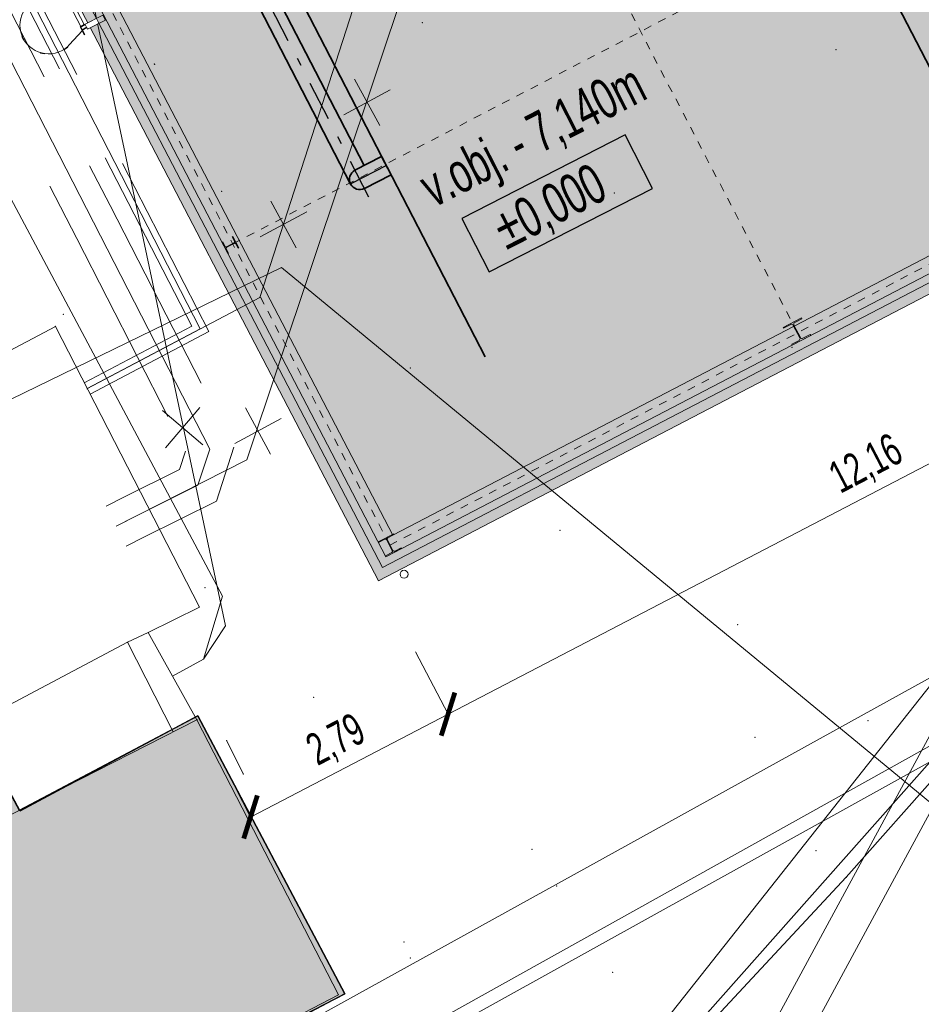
# Model space of a CAD drawing. Header units: metres. Extents: x -535942 to -530626, y -1087729 to -1086275.
# Tile 99 of 112: x -534222 to -534211, y -1086934 to -1086922. Entities that reach past the tile are written whole.
import ezdxf

# ---------------------------------------------------------------- set-up
doc = ezdxf.new("R2010")
doc.units = ezdxf.units.M
for name, pattern in [('( Dashed )', [0.75, 0.5, -0.25]), ('A_CARA_15', [7.6, 5, -1.3, 0, -1.3]), ('DASHDOT', [1, 0.5, -0.25, 0, -0.25]), ('ČÁRKOVANÁ', [0.75, 0.5, -0.25])]:
    doc.linetypes.add(name, pattern=pattern)
for name, color, linetype, lineweight in [('001_AG voda chladící vratna_ZRUŠENÍ', 6, 'HP_02_921CHVV', 30), ('001_AG_SS kanal_déšť_ZRUŠENÍ', 6, 'G_POTR_626_PN', 13), ('001_AG_SS voda uzitkova_ZRUŠENÍ', 6, 'G_POTR_617_PN', 13), ('001_CHLADICI_VODA_NOVA', 1, 'HP_02_921CHVV', 60), ('001_KANAL TRASA', 10, 'KANVPOVO', 80), ('001_VODA_UZITKOVA_NOVA', 1, 'G_POTR_617_PN', 70), ('AG slabo podzemni', 251, 'G_VED_670_PN', 13), ('AG voda chladící vratna', 120, 'HP_02_921CHVV', 13), ('AG_koty souradnice značky', 240, 'Continuous', 13), ('AG_SS kanal_déšť', 251, 'G_POTR_626_PN', 13), ('AG_SS osvětlení', 251, 'HP_04_VO', 13), ('AG_SS parovod', 251, 'G_POTR_654_PN', 13), ('AG_SS voda uzitkova', 251, 'G_POTR_617_PN', 13), ('AG_ZOV text 35 tucne', 90, 'Continuous', 70), ('CA_LEHOPL', 93, 'Continuous', 35), ('CA_OK18', 5, 'Continuous', 18), ('CA_OK35', 62, 'Continuous', 35), ('CA_OSY', 5, 'A_CARA_15', 18), ('CA_POHHRA18', 8, 'Continuous', 18), ('CA_POHHRA25', 7, 'Continuous', 25), ('CA_REZY', 1, 'Continuous', 50), ('PROSPECT_technologie - nová', 150, 'Continuous', 35)]:
    doc.layers.add(name, color=color, linetype=linetype, lineweight=lineweight)
for name, color, linetype in [('18', 7, 'Continuous'), ('2', 7, 'Continuous'), ('_blok katastr', 7, 'Continuous'), ('_blok SS sítě', 7, 'Continuous'), ('_blok zaměření - nové', 7, 'Continuous'), ('_externi reference', 7, 'Continuous'), ('AG popis nové', 240, 'Continuous'), ('AG srafy budovy', 21, 'Continuous'), ('AG_srafy SS budovy', 252, 'Continuous'), ('PROSPECT_osa', 8, 'DASHDOT')]:
    doc.layers.add(name, color=color, linetype=linetype)
doc.layers.add('AG revizni oblacek', color=111, linetype='Continuous', plot=False)
doc.layers.add('AG_revizni oblacek', color=111, linetype='Continuous', plot=False)
doc.layers.add('AG_Demolice', color=7, linetype='Continuous', lineweight=25, true_color=0xff8000)
doc.layers.add('BT_hranice_budov', color=7, linetype='Continuous', lineweight=30, true_color=0x007f00)
doc.layers.add('BT_hranice_parcel', color=7, linetype='Continuous', true_color=0x007f00)
doc.styles.add('PM-Poznámka', font='ARIALN.TTF', dxfattribs={"width": 0.8})
doc.styles.add('ROMANS', font='romans')
doc.styles.get("Standard").update_dxf_attribs({"font": 'ARIALN.TTF'})
doc.linetypes.add('G_POTR_617_PN', pattern='A,0.5,-1,2,-6.5,[1,hpfmlin.shx,S=1,R=0,X=0,Y=0],-6.5,2,-1,0.5', length=20)
doc.linetypes.add('G_POTR_626_PN', pattern='A,0.5,-1,2,-6.5,[8,hpfmlin.shx,S=1,R=0,X=0,Y=0],-6.5,2,-1,0.5', length=20)
doc.linetypes.add('G_POTR_654_PN', pattern='A,0.5,-1,2,-6.5,[18,hpfmlin.shx,S=1,R=0,X=0,Y=0],-6.5,2,-1,0.5', length=20)
doc.linetypes.add('G_VED_670_PN', pattern='A,0.5,-1,2,-6.5,[31,hpfmlin.shx,S=1,R=0,X=0,Y=0],-6.5,2,-1,0.5', length=20)
doc.linetypes.add('HP_02_921CHVV', pattern='A,0.5,-1.2,-6.5,[3,hpfmlin.shx,S=1,R=0,X=0,Y=0],-0.8,["CHVV",Standard,S=1.7,R=0,X=3,Y=-0.8],-9,2,-1,0.5', length=21.5)
doc.linetypes.add('HP_04_VO', pattern='A,0.5,-1,2,-5,[28,hpfmlin.shx,S=1,R=0,X=0,Y=0],-0.8,["VO",ROMANS,S=1.7,R=0,X=2.75,Y=-0.8],-7,2,-1,0.5', length=19.8)
doc.linetypes.add('KANVPOVO', pattern='A,7,-6.5,[10,gplt.shx,S=1,R=0,X=0,Y=0],-6.5', length=20)
doc.dimstyles.new('RP_Poznámkový', dxfattribs={"dimscale": 0, "dimtxt": 2, "dimasz": 2, "dimexe": 0, "dimexo": 5, "dimgap": 0.5, "dimtad": 1, "dimzin": 1, "dimtxsty": 'PM-Poznámka', "dimblk": 'ARCHTICK', "dimcen": 2.5, "dimclrd": 256, "dimclre": 256, "dimclrt": 256, "dimadec": 5, "dimazin": 0, "dimtm": 1e-09, "dimtfac": 1, "dimtmove": 1, "dimatfit": 3, "dimldrblk": 'CLOSEDBLANK', "dimfxl": 10, "dimfxlon": 1, "dimtfill": 1, "dimlwd": 13, "dimlwe": 13, "dimarcsym": 0})

# ---------------------------------------------------------------- blocks, each defined once
blk = doc.blocks.new('_KATASTR')
at = {"layer": 'BT_hranice_budov', "lineweight": -3}
blk.add_lwpolyline([(-534234.21, -1086921.17), (-534236.51, -1086922.38), (-534238.81, -1086918), (-534225.19, -1086911.04), (-534222.93, -1086915.47), (-534229.08, -1086918.61), (-534221.86, -1086932.06), (-534219.63, -1086930.88), (-534217.79, -1086934.36), (-534227.52, -1086939.5), (-534229.37, -1086935.98), (-534227.07, -1086934.77), (-534234.21, -1086921.17)], dxfattribs=at)
at = {"layer": 'BT_hranice_parcel', "lineweight": -3}
for points in [[(-534203.7, -1086923.82), (-534214.37, -1086935.85), (-534223.95, -1086944.49), (-534227.12, -1086945.21), (-534228.88, -1086944.7), (-534230.33, -1086943.42), (-534244.94, -1086915.53), (-534245.17, -1086914.38), (-534244.81, -1086911.08), (-534241.98, -1086908.05), (-534238.09, -1086906.48), (-534236.63, -1086907.78), (-534236.66, -1086911.25), (-534236.07, -1086915.41), (-534232.89, -1086913.77), (-534232.44, -1086904.43), (-534231.63, -1086903.42), (-534195.51, -1086911.87)], [(-534221.86, -1086932.06), (-534219.63, -1086930.88), (-534217.79, -1086934.36), (-534227.52, -1086939.5), (-534229.37, -1086935.98), (-534227.07, -1086934.77), (-534234.21, -1086921.17)]]:
    blk.add_lwpolyline(points, dxfattribs=at)
blk = doc.blocks.new('kanalizace SS')
at = {"layer": 'AG_SS kanal_déšť', "ltscale": 0.7}
blk.add_line((-534219.285, -1086929.755), (-534221.69, -1086918.42), dxfattribs=at)
blk.add_lwpolyline([(-534219.945, -1086930.385), (-534219.559, -1086930.172), (-534219.285, -1086929.755)], dxfattribs=at)
blk = doc.blocks.new('ss prumyslová voda')
at = {"layer": 'AG voda chladící vratna', "color": 251, "lineweight": 13}
for points in [[(-534216.085, -1086913.604), (-534215.013, -1086915.708), (-534219.017, -1086927.681), (-534220.652, -1086928.51)], [(-534478.219, -1087102.922), (-534477.666, -1087102.752), (-534477.325, -1087102.284), (-534483.284, -1087083.999), (-534417.317, -1087066.303), (-534381.469, -1087048.608), (-534375.182, -1087032.129), (-534241.398, -1086962.004), (-534225.343, -1086944.043), (-534213.877, -1086938.385), (-534201.189, -1086914.918), (-534201.442, -1086914.416)], [(-534384.971, -1087028.357), (-534383.662, -1087028.06), (-534375.321, -1087031.381), (-534241.563, -1086961.434), (-534225.803, -1086944.001), (-534214.161, -1086937.933), (-534201.658, -1086914.834), (-534201.778, -1086914.586)]]:
    blk.add_lwpolyline(points, dxfattribs=at)
at = {"layer": 'AG_SS voda uzitkova', "ltscale": 0.7}
for p, q in [((-534217.363, -1086921.027), (-534218.852, -1086925.647)), ((-534217.363, -1086921.027), (-534218.852, -1086925.647)), ((-534218.852, -1086925.647), (-534221.017, -1086926.79)), ((-534218.852, -1086925.647), (-534221.017, -1086926.79))]:
    blk.add_line(p, q, dxfattribs=at)
blk = doc.blocks.new('ss_vo')
at = {"layer": 'AG_SS osvětlení', "ltscale": 0.7}
for p, q in [((-534218.58241, -1086925.27187), (-534223.97291, -1086927.89524)), ((-534197.23072, -1086942.89627), (-534218.58241, -1086925.27187)), ((-534215.05695, -1086936.30143), (-534206.478, -1086925.449))]:
    blk.add_line(p, q, dxfattribs=at)
blk = doc.blocks.new('ss sdělovací kabel')
at = {"layer": 'AG slabo podzemni', "ltscale": 0.7}
blk.add_line((-534236.92912, -1086946.13914), (-534162.46729, -1086904.80593), dxfattribs=at)
blk = doc.blocks.new('ss_pára')
at = {"layer": 'AG_SS parovod', "ltscale": 0.7}
for p, q in [((-534238.73, -1086946.027), (-534163.406, -1086904.381)), ((-534163.004, -1086904.783), (-534236.982, -1086946.039))]:
    blk.add_line(p, q, dxfattribs=at)
blk = doc.blocks.new('doměř')
at = {"layer": '18', "color": 252, "linetype": 'Continuous', "lineweight": 13}
for p in [(-534216.82, -1086922.21), (-534211.65, -1086922.55), (-534220.173, -1086922.729), (-534219.33, -1086924.32), (-534214.42, -1086924.34), (-534221.31, -1086925.86), (-534221.41, -1086926.01), (-534212.2, -1086926.27), (-534216.97, -1086926.53), (-534215.1, -1086928.56), (-534219.54, -1086929.28), (-534219.61, -1086929.52), (-534220.25, -1086929.84), (-534212.88, -1086929.74), (-534220.51, -1086929.96), (-534218.18, -1086930.65), (-534219.64, -1086930.93), (-534211.25, -1086930.94), (-534219.27, -1086931.19), (-534212.66, -1086931.15), (-534219.06, -1086931.61), (-534215.45, -1086932.55), (-534211.9, -1086932.57), (-534211.52, -1086932.9), (-534215.14, -1086933.01), (-534217.05, -1086933.71), (-534216.97, -1086933.91), (-534214.44, -1086934.09), (-534217.87, -1086934.37)]:
    blk.add_point(p, dxfattribs=at)
at = {"layer": '2', "color": 252, "linetype": 'Continuous', "lineweight": 13}
for p, q in [((-534224.31, -1086927.55), (-534221.41, -1086926.01)), ((-534221.41, -1086926.01), (-534219.61, -1086929.52)), ((-534206.69, -1086927.44), (-534211.52, -1086932.9)), ((-534219.61, -1086929.52), (-534220.25, -1086929.84)), ((-534220.25, -1086929.84), (-534220.51, -1086929.96)), ((-534220.25, -1086929.84), (-534219.64, -1086930.93)), ((-534220.51, -1086929.96), (-534222.58, -1086931.06)), ((-534220.51, -1086929.96), (-534219.937, -1086931.081)), ((-534219.64, -1086930.93), (-534229.4, -1086935.91)), ((-534219.64, -1086930.93), (-534217.87, -1086934.37)), ((-534219.27, -1086931.19), (-534219.06, -1086931.61)), ((-534211.52, -1086932.9), (-534213.71, -1086935.25)), ((-534217.87, -1086934.37), (-534227.63, -1086939.43))]:
    blk.add_line(p, q, dxfattribs=at)
blk = doc.blocks.new('Zaměření - zekan')
at = {"layer": 'AG_srafy SS budovy', "transparency": 33554602}
h = blk.add_hatch(color=256, dxfattribs=at)
h.dxf.hatch_style = 1
h.paths.add_polyline_path([(-534453.325, -1086966.969), (-534443.64, -1086964.47), (-534440.42, -1086963.61), (-534440.62, -1086962.77), (-534438.161, -1086962.135), (-534435.9, -1086961.56), (-534432.06, -1086960.58), (-534428.7, -1086959.69), (-534425.4, -1086958.85), (-534423.57, -1086958.39), (-534414.04, -1086955.97), (-534414.64, -1086953.75), (-534414.91, -1086952.73), (-534415.05, -1086952.24), (-534415.31, -1086951.23), (-534416.63, -1086946.34), (-534428.91, -1086949.44), (-534437.35, -1086951.61), (-534443.56, -1086953.24), (-534443.06, -1086955.13), (-534448.34, -1086956.52), (-534449.54, -1086956.83), (-534450.23, -1086957.02), (-534451.64, -1086957.39), (-534454.12, -1086958.04), (-534454.72, -1086958.19), (-534455.72, -1086958.46), (-534455.285, -1086960.065), (-534454.35, -1086963.34), (-534454.176, -1086963.958), (-534454.137, -1086964.098), (-534454.061, -1086964.37)])
h.paths.add_polyline_path([(-534449.11, -1086987.51), (-534445.794, -1086986.657), (-534443.94, -1086986.148), (-534443.968, -1086986.042), (-534442.31, -1086985.609), (-534441.179, -1086985.314), (-534431.78, -1086982.86), (-534426.34, -1086981.45), (-534426.27, -1086981.61), (-534423.234, -1086980.828), (-534421.037, -1086980.226), (-534414.29, -1086978.5), (-534410.17, -1086977.42), (-534409.67, -1086979.54), (-534407.98, -1086979.1), (-534405.71, -1086987.99), (-534405.64, -1086987.96), (-534405.57, -1086988.16), (-534405.509, -1086988.144), (-534404.631, -1086991.451), (-534404.368, -1086992.439), (-534403.734, -1086994.828), (-534403.627, -1086995.219), (-534399.381, -1086994.059), (-534393.93, -1086992.57), (-534392.974, -1086996.329), (-534392.378, -1086998.675), (-534391.96, -1087000.32), (-534391.274, -1087003.026), (-534389.51, -1087009.99), (-534387.84, -1087016.44), (-534385.756, -1087024.283), (-534384.58, -1087028.84), (-534384.22, -1087030.49), (-534394.01, -1087033.1), (-534393.06, -1087036.8), (-534392.78, -1087038.03)])
h.paths.add_polyline_path([(-534376.66, -1086982.86), (-534371.91, -1086992.08), (-534367.61, -1087000.29), (-534367.52, -1087000.44), (-534366.9, -1087001.62), (-534367.54, -1087001.98), (-534367.737, -1087002.086), (-534371.55, -1087004.13), (-534370.982, -1087005.221), (-534369.18, -1087008.63), (-534362.31, -1087021.78), (-534361.701, -1087022.93), (-534357.45, -1087020.68), (-534357.97, -1087019.22), (-534358.37, -1087018.01), (-534358.76, -1087016.83), (-534358.99, -1087016.22), (-534359.29, -1087015.33), (-534353.16, -1087012.14), (-534339.04, -1087004.84), (-534326.38, -1086998.22), (-534319.16, -1086994.47), (-534316.78, -1086998.99), (-534313.36, -1086997.22), (-534311.16, -1086996.07), (-534306.79, -1086993.79), (-534304.55, -1086992.63), (-534299.59, -1086990.04), (-534302, -1086985.39), (-534295.73, -1086982.11), (-534295.21, -1086982.98), (-534290.74, -1086980.63), (-534289.54, -1086982.76), (-534285.689, -1086980.559), (-534286.82, -1086978.58), (-534284.28, -1086977.22), (-534283.235, -1086976.681), (-534281.191, -1086975.648), (-534277.969, -1086973.961), (-534276.84, -1086973.37), (-534273.85, -1086971.79), (-534272.96, -1086971.31), (-534269.71, -1086969.61), (-534269.14, -1086969.31), (-534256.54, -1086962.76), (-534254.34, -1086961.61), (-534242.72, -1086955.58), (-534242.78, -1086955.43), (-534237.35, -1086952.6), (-534235.21, -1086949.4), (-534239.44, -1086941.34), (-534243.24, -1086941.25), (-534248.7, -1086944.11), (-534250.27, -1086941.13), (-534250.442, -1086940.78), (-534251.11, -1086939.54), (-534251.404, -1086938.86), (-534251.692, -1086938.244), (-534253.292, -1086935.242), (-534253.68, -1086934.506), (-534255.34, -1086931.42), (-534255.99, -1086930.13), (-534256.1, -1086929.92), (-534258.1, -1086926.1), (-534260.25, -1086921.97), (-534262.07, -1086922.92), (-534262.15, -1086922.98), (-534266.77, -1086925.44), (-534269.601, -1086926.909), (-534276.25, -1086930.36), (-534283.82, -1086934.31), (-534286.48, -1086935.71), (-534290.01, -1086937.545), (-534293.027, -1086939.097), (-534298.265, -1086941.82), (-534312.71, -1086949.33), (-534312.609, -1086949.519), (-534323.27, -1086955.1), (-534323.4, -1086955.17), (-534326.4, -1086956.7), (-534326.563, -1086956.785), (-534333.51, -1086960.401), (-534334.43, -1086960.88), (-534340.99, -1086964.26), (-534348.06, -1086967.99), (-534354.88, -1086971.555), (-534355.52, -1086971.89), (-534363.33, -1086975.94), (-534365.497, -1086977.064), (-534366.701, -1086977.688), (-534369.792, -1086979.291), (-534372.79, -1086980.846), (-534373.898, -1086981.423)])
h.paths.add_polyline_path([(-534225.31, -1086925.38), (-534227.21, -1086921.67), (-534228.94, -1086918.39), (-534222.95, -1086915.33), (-534223.49, -1086914.23), (-534224.055, -1086913.14), (-534224.584, -1086912.119), (-534225.22, -1086910.92), (-534225.33, -1086910.97), (-534229.4, -1086913.05), (-534232.81, -1086914.82), (-534233.83, -1086915.32), (-534235.03, -1086915.94), (-534238.81, -1086917.9), (-534236.52, -1086922.26), (-534234.28, -1086921.14), (-534233.59, -1086922.49), (-534231.31, -1086927.09), (-534227.3, -1086934.34), (-534227.79, -1086934.6), (-534227.68, -1086935.04), (-534229.402, -1086935.906), (-534227.63, -1086939.43), (-534226.47, -1086938.84), (-534217.79, -1086934.36), (-534219.631, -1086930.881), (-534221.853, -1086932.073), (-534224.064, -1086927.94)])
h.paths.add_polyline_path([(-534218.17, -1086907.24), (-534217.95, -1086907.68), (-534217.87, -1086907.62), (-534216.61, -1086910.03), (-534216.54, -1086910.155), (-534215.04, -1086913.13), (-534214.84, -1086913.49), (-534214.58, -1086913.36), (-534211.872, -1086911.912), (-534205.614, -1086908.665), (-534200.059, -1086905.833), (-534197.021, -1086904.268), (-534200.25, -1086898), (-534206.136, -1086901.043), (-534211.994, -1086904.075)])
h.paths.add_polyline_path([(-534204.81, -1086909.35), (-534204.26, -1086910.42), (-534206.72, -1086911.82), (-534204.65, -1086915.78), (-534198.56, -1086912.7), (-534200.8, -1086908.63), (-534203.55, -1086910.02), (-534204.07, -1086908.98)])
h.paths.add_polyline_path([(-534195.75, -1086896.47), (-534199.09, -1086898.18), (-534196.17, -1086903.85), (-534195.872, -1086903.697), (-534194.67, -1086903.07), (-534192.88, -1086902.14), (-534194.66, -1086898.61), (-534195.18, -1086897.6)])
h.paths.add_polyline_path([(-534084.41, -1086796.39), (-534085.46, -1086796.99), (-534086.03, -1086797.3), (-534089.99, -1086799.53), (-534091.27, -1086800.26), (-534090.926, -1086800.878), (-534105.36, -1086808.92), (-534099.72, -1086818.96), (-534099.63, -1086819.17), (-534085.25, -1086811.1), (-534085.18, -1086811.21), (-534081.15, -1086808.94), (-534081.954, -1086801.31), (-534084.05, -1086801.531), (-534080.645, -1086800.125), (-534082.403, -1086800.125)])
edge = h.paths.add_edge_path()
edge.add_arc((-534100.213, -1086794.682), 2.831, 0, 360)
h.paths.add_polyline_path([(-534099.94, -1086778.89), (-534103.97, -1086781.3), (-534100.2, -1086787.73), (-534099.26, -1086789.35), (-534095.15, -1086786.92)])
h.paths.add_polyline_path([(-534107.32, -1086754.82), (-534114.77, -1086759.06), (-534107.17, -1086772.4), (-534104.69, -1086771), (-534100.77, -1086768.78), (-534099.767, -1086768.215)])
h.paths.add_polyline_path([(-534117.45, -1086774.96), (-534116.11, -1086777.42), (-534114.41, -1086776.46), (-534113.26, -1086775.8), (-534111.02, -1086774.53), (-534109.715, -1086773.79), (-534109.3, -1086773.55), (-534110.665, -1086771.131)])
at = {"layer": '18', "color": 252, "lineweight": 15}
blk.add_point((-534220.17, -1086922.73), dxfattribs=at)
at = {"layer": 'AG revizni oblacek'}
blk.add_lwpolyline([(-534226.47, -1086938.84), (-534217.79, -1086934.36), (-534219.631, -1086930.881), (-534221.853, -1086932.073), (-534224.064, -1086927.94), (-534225.31, -1086925.38), (-534227.21, -1086921.67), (-534228.94, -1086918.39), (-534222.95, -1086915.33), (-534223.49, -1086914.23), (-534224.055, -1086913.14), (-534224.584, -1086912.119), (-534225.22, -1086910.92), (-534225.33, -1086910.97), (-534229.4, -1086913.05), (-534232.81, -1086914.82)], dxfattribs=at)
at = {"layer": '_blok zaměření - nové', "lineweight": -3}
blk.add_blockref('doměř', (0, 0), dxfattribs=at)
blk = doc.blocks.new('_ARCHTICK')
at = {"color": 0, "linetype": 'ByBlock', "const_width": 0.15}
blk.add_lwpolyline([(-0.5, -0.5), (0.5, 0.5)], dxfattribs=at)
blk = doc.blocks.new('*D80')
at = {"layer": 'AG_revizni oblacek', "linetype": 'Continuous', "lineweight": 13, "transparency": 16777216}
blk.add_arc((-534367.33, -1086974.04), 37.062, 0, 27.5135, dxfattribs=at)
at = {"layer": 'Defpoints', "color": 0, "transparency": 16777216}
for p in [(-534209.374, -1086891.766), (-534367.33, -1086974.04), (-534367.33, -1086974.04), (-534334.536, -1086974.04)]:
    blk.add_point(p, dxfattribs=at)
at = {"layer": 'AG_revizni oblacek', "lineweight": 13, "transparency": 16777216, "xscale": 2, "yscale": 2, "zscale": 2}
for p, rotation in [((-534334.46, -1086956.919), 117.5134533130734), ((-534330.268, -1086974.04), 270.0000000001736)]:
    blk.add_blockref('_ARCHTICK', p, dxfattribs=dict(at, rotation=rotation))
at = {"layer": 'AG_revizni oblacek', "lineweight": -3, "transparency": 16777216, "insert": (-534329.678, -1086964.822), "char_height": 2, "attachment_point": 5, "rotation": 283.7567, "style": 'PM-Poznámka', "bg_fill": 3, "box_fill_scale": 1.1, "bg_fill_color": 256, "bg_fill_true_color": 13158600, "bg_fill_transparency": 0}
blk.add_mtext('27,51345°', dxfattribs=at)
at = {"layer": 'Defpoints', "color": 0, "transparency": 16777216}
blk.add_point((-534330.742, -1086968.133), dxfattribs=at)
blk = doc.blocks.new('_ClosedBlank')
at = {"color": 0, "linetype": 'ByBlock', "lineweight": -2}
for p, q in [((-1, 0.1667), (0, 0)), ((-1, 0.1667), (-1, -0.1667)), ((0, 0), (-1, -0.1667))]:
    blk.add_line(p, q, dxfattribs=at)
blk = doc.blocks.new('A$Ca185f1d1')
at = {"layer": 'AG srafy budovy', "transparency": 33554559}
h = blk.add_hatch(color=256, dxfattribs=at)
h.dxf.hatch_style = 1
h.paths.add_polyline_path([(-330, -8830), (11830, -8830), (11830, 330), (-330, 330)])
at = {"layer": 'CA_LEHOPL', "color": 240, "lineweight": 13}
for p, q in [((-210, 205), (-210, -8705)), ((-110, 105), (-110, -8605)), ((-110, -8605), (11610, -8605)), ((-210, -8705), (11710, -8705))]:
    blk.add_line(p, q, dxfattribs=at)
at = {"layer": 'CA_OK18', "color": 240, "lineweight": 13}
blk.add_lwpolyline([(-440, -1018), (-659, -1097, -0.518958), (-1138, -760, -0.518905), (-659, -423), (-440, -502)], format="xyb", dxfattribs=at)
for points in [[(-430, -960), (-380, -960), (-380, -560), (-430, -560)], [(-1143, -735), (-1143, -785), (-1138, -785), (-1138, -735)], [(-370, -1010), (-433, -1010), (-433, -1073), (-440, -1073), (-440, -960), (-370, -960), (-370, -967), (-433, -967), (-433, -1003), (-370, -1003)], [(-370, -1030), (-120, -1030), (-120, -960), (-370, -960)], [(-1032, -1022), (-994, -1054), (-991, -1050), (-1029, -1018)], [(-742, -1122), (-692, -1113), (-693, -1108), (-742, -1117)]]:
    blk.add_lwpolyline(points, close=True, dxfattribs=at)
at = {"layer": 'CA_OK35', "color": 240, "lineweight": 13}
for points in [[(33, -4330), (42, -4330), (42, -4170), (33, -4170), (33, -4232, -0.414214), (18, -4247), (-86, -4247, -0.414214), (-101, -4232), (-101, -4170), (-110, -4170), (-110, -4330), (-101, -4330), (-101, -4268, -0.414214), (-86, -4253), (18, -4253, -0.414214), (33, -4268), (33, -4330)], [(5778, -8368), (5880, -8368), (5880, -8355), (5620, -8355), (5620, -8368), (5722, -8368, -0.414214), (5746, -8392), (5746, -8568, -0.414214), (5722, -8592), (5620, -8592), (5620, -8605), (5880, -8605), (5880, -8592), (5778, -8592, -0.414214), (5754, -8568), (5754, -8392, -0.414214), (5778, -8368)], [(110, -8594), (22, -8594, -0.414214), (4, -8576), (4, -8424, -0.414214), (22, -8406), (110, -8406), (110, -8395), (-110, -8395), (-110, -8406), (-22, -8406, -0.414214), (-4, -8424), (-4, -8576, -0.414214), (-22, -8594), (-110, -8594), (-110, -8605), (110, -8605), (110, -8594)]]:
    blk.add_lwpolyline(points, format="xyb", close=True, dxfattribs=at)
at = {"layer": 'CA_OSY', "color": 240, "lineweight": 13}
for p, q in [((5750, -8500), (5750, 0)), ((0, -4250), (11500, -4250))]:
    blk.add_line(p, q, dxfattribs=at)
blk.add_lwpolyline([(0, -8500), (11500, -8500), (11500, 0), (0, 0)], close=True, dxfattribs=at)
at = {"layer": 'CA_POHHRA18', "color": 240, "lineweight": 13}
blk.add_circle((-10, -8905), 50, dxfattribs=at)
at = {"layer": 'CA_POHHRA25', "color": 240, "lineweight": 13}
blk.add_lwpolyline([(-330, -8830), (11830, -8830), (11830, 330), (-330, 330)], close=True, dxfattribs=at)
blk.add_lwpolyline([(6075, -95), (90, -95), (90, -8405), (11410, -8405), (11410, -95), (8925, -95)], dxfattribs=at)
at = {"color": 240, "lineweight": 13}
blk.add_wipeout([(-365, -1025), (-215, -1025), (-215, -965), (-365, -965)], dxfattribs=at).dxf.layer = 'CA_POHHRA18'
blk = doc.blocks.new('*U146')
for p, q in [((-128, 0), (-128, -375)), ((128, -375), (128, 0)), ((-128, -375), (128, -375))]:
    blk.add_line(p, q)
blk.add_arc((0, 0), 128, 0, 180)
blk = doc.blocks.new('A$C881cb249')
at = {"layer": 'PROSPECT_osa'}
for p, q in [((-0.262, 4.355), (-1.973, 7.67)), ((-0.043, 4.749), (-0.599, 4.462))]:
    blk.add_line(p, q, dxfattribs=at)
at = {"layer": 'PROSPECT_technologie - nová'}
for p, q in [((7.057, 5.382), (4.586, 10.17)), ((-1.783, 7.023), (-0.49, 4.518)), ((-1.556, 7.141), (-0.321, 4.749)), ((1.192, 2.355), (-1.279, 7.143))]:
    blk.add_line(p, q, dxfattribs=at)
at = {"layer": 'PROSPECT_technologie - nová', "xscale": -0.001, "yscale": 0.001, "zscale": 0.001, "rotation": 117.3025416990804}
blk.add_blockref('*U146', (-0.377, 4.577), dxfattribs=at)
blk = doc.blocks.new('užitková voda')
at = {"layer": '001_AG_SS voda uzitkova_ZRUŠENÍ', "color": 251, "lineweight": 13}
for points in [[(-534218.715, -1086924.444), (-534218.401, -1086925.025)], [(-534218.268, -1086924.578), (-534218.848, -1086924.891)]]:
    blk.add_lwpolyline(points, dxfattribs=at)
at = {"layer": '001_VODA_UZITKOVA_NOVA', "color": 251, "linetype": 'ČÁRKOVANÁ', "lineweight": 13, "ltscale": 5}
for points in [[(-534225.399, -1086904.933), (-534218.435, -1086918.727), (-534222.285, -1086920.635), (-534219.491, -1086926.075), (-534220.974, -1086926.858)], [(-534225.542, -1086905.006), (-534218.65, -1086918.655), (-534222.501, -1086920.564), (-534219.705, -1086926.007), (-534221.049, -1086926.717)]]:
    blk.add_lwpolyline(points, dxfattribs=at)
at = {"layer": '001_VODA_UZITKOVA_NOVA', "color": 251, "lineweight": 13}
blk.add_lwpolyline([(-534225.471, -1086904.969), (-534218.542, -1086918.691), (-534222.393, -1086920.6), (-534219.598, -1086926.041), (-534221.011, -1086926.787)], dxfattribs=at)
blk = doc.blocks.new('voda chladící')
at = {"layer": '001_AG voda chladící vratna_ZRUŠENÍ', "color": 251, "lineweight": 13}
for points in [[(-534217.669, -1086922.916), (-534217.355, -1086923.496)], [(-534217.222, -1086923.049), (-534217.802, -1086923.362)], [(-534219.035, -1086927.028), (-534218.721, -1086927.608)], [(-534218.588, -1086927.161), (-534219.168, -1086927.474)]]:
    blk.add_lwpolyline(points, dxfattribs=at)
at = {"layer": '001_CHLADICI_VODA_NOVA', "color": 251, "linetype": 'ČÁRKOVANÁ', "lineweight": 13, "ltscale": 5}
for points in [[(-534222.692, -1086920.662), (-534220.727, -1086924.497)], [(-534223.19, -1086920.917), (-534221.144, -1086924.911)], [(-534220.727, -1086924.497), (-534219.177, -1086927.521), (-534219.397, -1086928.194), (-534220.303, -1086928.648), (-534220.527, -1086928.76)], [(-534221.144, -1086924.911), (-534219.782, -1086927.569), (-534219.857, -1086927.798), (-534220.553, -1086928.147), (-534220.777, -1086928.259)]]:
    blk.add_lwpolyline(points, dxfattribs=at)
at = {"layer": '001_CHLADICI_VODA_NOVA', "color": 251, "lineweight": 13}
for points in [[(-534222.91, -1086920.851), (-534220.935, -1086924.704)], [(-534220.935, -1086924.704), (-534219.479, -1086927.545), (-534219.627, -1086927.996), (-534220.428, -1086928.398), (-534220.652, -1086928.51)]]:
    blk.add_lwpolyline(points, dxfattribs=at)
blk = doc.blocks.new('dešťovka')
at = {"layer": '001_AG_SS kanal_déšť_ZRUŠENÍ', "color": 251, "linetype": '( Dashed )', "lineweight": 13, "ltscale": 5}
for points in [[(-534227.466, -1086921.179), (-534222.138, -1086918.401)], [(-534227.235, -1086921.622), (-534221.907, -1086918.844)]]:
    blk.add_lwpolyline(points, dxfattribs=at)
at = {"layer": '001_AG_SS kanal_déšť_ZRUŠENÍ', "color": 251, "lineweight": 13}
for points in [[(-534227.35, -1086921.401), (-534222.022, -1086918.622)], [(-534221.438, -1086920.577), (-534220.936, -1086921.005)], [(-534221.438, -1086920.577), (-534220.936, -1086921.005)], [(-534220.973, -1086920.54), (-534221.401, -1086921.042)], [(-534220.973, -1086920.54), (-534221.401, -1086921.042)], [(-534220.07, -1086927.062), (-534219.568, -1086927.49)], [(-534220.07, -1086927.062), (-534219.568, -1086927.49)], [(-534219.605, -1086927.025), (-534220.033, -1086927.527)], [(-534219.605, -1086927.025), (-534220.033, -1086927.527)]]:
    blk.add_lwpolyline(points, dxfattribs=at)
at = {"layer": '001_KANAL TRASA', "color": 251, "linetype": 'G_POTR_626_PN', "lineweight": 13}
blk.add_lwpolyline([(-534219.945, -1086930.385), (-534219.558, -1086930.172), (-534219.319, -1086929.383), (-534224.106, -1086920.394), (-534224.39, -1086919.857)], dxfattribs=at)
blk = doc.blocks.new('*D176')
at = {"layer": 'AG_koty souradnice značky', "linetype": 'Continuous', "lineweight": 13, "transparency": 16777216}
for p, q in [((-534206.122, -1086924.462), (-534205.715, -1086925.243)), ((-534205.715, -1086925.243), (-534216.5, -1086930.86)), ((-534216.906, -1086930.079), (-534216.5, -1086930.86))]:
    blk.add_line(p, q, dxfattribs=at)
at = {"layer": 'Defpoints', "color": 0, "transparency": 16777216}
for p in [(-534206.584, -1086923.575), (-534217.368, -1086929.192), (-534216.5, -1086930.86)]:
    blk.add_point(p, dxfattribs=at)
at = {"layer": 'AG_koty souradnice značky', "lineweight": 13, "transparency": 16777216, "xscale": 0.4, "yscale": 0.4, "zscale": 0.4}
for p, rotation in [((-534205.715, -1086925.243), 27.51344999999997), ((-534216.5, -1086930.86), 207.51345)]:
    blk.add_blockref('_ARCHTICK', p, dxfattribs=dict(at, rotation=rotation))
at = {"layer": 'AG_koty souradnice značky', "transparency": 16777216, "insert": (-534211.264, -1086927.75), "char_height": 0.4, "attachment_point": 5, "rotation": 27.5134, "style": 'PM-Poznámka', "bg_fill": 3, "box_fill_scale": 1.1, "bg_fill_color": 256, "bg_fill_true_color": 13158600, "bg_fill_transparency": 0}
blk.add_mtext('12,16', dxfattribs=at)
blk = doc.blocks.new('*D177')
at = {"layer": 'AG_koty souradnice značky', "linetype": 'Continuous', "lineweight": 13, "transparency": 16777216}
for p, q in [((-534216.906, -1086930.079), (-534216.5, -1086930.86)), ((-534216.5, -1086930.86), (-534218.97, -1086932.147)), ((-534219.168, -1086931.767), (-534218.97, -1086932.147))]:
    blk.add_line(p, q, dxfattribs=at)
at = {"layer": 'Defpoints', "color": 0, "transparency": 16777216}
for p in [(-534217.368, -1086929.192), (-534219.63, -1086930.88), (-534218.97, -1086932.147)]:
    blk.add_point(p, dxfattribs=at)
at = {"layer": 'AG_koty souradnice značky', "lineweight": 13, "transparency": 16777216, "xscale": 0.4, "yscale": 0.4, "zscale": 0.4}
for p, rotation in [((-534216.5, -1086930.86), 27.51344999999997), ((-534218.97, -1086932.147), 207.51345)]:
    blk.add_blockref('_ARCHTICK', p, dxfattribs=dict(at, rotation=rotation))
at = {"layer": 'AG_koty souradnice značky', "transparency": 16777216, "insert": (-534217.892, -1086931.202), "char_height": 0.4, "attachment_point": 5, "rotation": 27.5134, "style": 'PM-Poznámka', "bg_fill": 3, "box_fill_scale": 1.1, "bg_fill_color": 256, "bg_fill_true_color": 13158600, "bg_fill_transparency": 0}
blk.add_mtext('2,79', dxfattribs=at)
blk = doc.blocks.new('*D181')
at = {"layer": 'AG_koty souradnice značky', "linetype": 'Continuous', "lineweight": 13, "transparency": 16777216}
for p, q in [((-534208.222, -1086914.1), (-534206.448, -1086913.176)), ((-534202.217, -1086921.3), (-534206.448, -1086913.176)), ((-534203.991, -1086922.224), (-534202.217, -1086921.3))]:
    blk.add_line(p, q, dxfattribs=at)
at = {"layer": 'Defpoints', "color": 0, "transparency": 16777216}
for p in [(-534206.448, -1086913.176), (-534210.815, -1086915.451), (-534206.584, -1086923.575)]:
    blk.add_point(p, dxfattribs=at)
at = {"layer": 'AG_koty souradnice značky', "lineweight": 13, "transparency": 16777216, "xscale": 0.4, "yscale": 0.4, "zscale": 0.4}
for p, rotation in [((-534206.448, -1086913.176), 117.51345), ((-534202.217, -1086921.3), 297.51345)]:
    blk.add_blockref('_ARCHTICK', p, dxfattribs=dict(at, rotation=rotation))
at = {"layer": 'AG_koty souradnice značky', "transparency": 16777216, "insert": (-534204.635, -1086917.395), "char_height": 0.4, "attachment_point": 5, "rotation": 117.5134, "style": 'PM-Poznámka', "bg_fill": 3, "box_fill_scale": 1.1, "bg_fill_color": 256, "bg_fill_true_color": 13158600, "bg_fill_transparency": 0}
blk.add_mtext('9,16', dxfattribs=at)

msp = doc.modelspace()

# ---------------------------------------------------------------- block references
at = {"layer": '_blok SS sítě'}
for name in ['kanalizace SS', 'ss_pára']:
    msp.add_blockref(name, (0, 0), dxfattribs=at)
at = {"layer": '_blok zaměření - nové', "linetype": 'ByBlock'}
msp.add_blockref('Zaměření - zekan', (0, 0), dxfattribs=at)

# ---------------------------------------------------------------- next in the draw order: dimensions: what is measured, and where the dimension line sits
at = {"layer": 'AG_revizni oblacek', "color": 30, "lineweight": -3, "true_color": 0xf8991e}
dim = msp.add_angular_dim_2l(base=(-534330.74177, -1086968.13291), line1=((-534367.32998, -1086974.04001), (-534209.37411, -1086891.76624)), line2=((-534367.33, -1086974.04), (-534334.53597, -1086974.04)), dimstyle='RP_Poznámkový', override={"dimscale": 0}, dxfattribs=at)
dim.commit()
dim.dimension.update_dxf_attribs({"geometry": '*D80', "text_midpoint": (-534329.67806, -1086964.82195)})

# ---------------------------------------------------------------- next in the draw order: hatches: boundary and pattern name
at = {"layer": 'AG_Demolice', "lineweight": -3}
h = msp.add_hatch(dxfattribs=at)
h.set_pattern_fill('ANSI31', color=253, scale=0.3)
h.set_pattern_definition([(72.51345, (0, 0), (-0.9084826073, 0.28620901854), [])])
edge = h.paths.add_edge_path()
edge.add_line((-534348.841, -1086934.302), (-534347.968, -1086936.438))
edge.add_line((-534347.968, -1086936.438), (-534319.478, -1086924.592))
edge.add_line((-534319.478, -1086924.592), (-534274.751, -1086905.167))
edge.add_line((-534274.751, -1086905.167), (-534233.125, -1086875.625))
edge.add_line((-534233.125, -1086875.625), (-534152.599, -1086830.989))
edge.add_line((-534152.599, -1086830.989), (-534105.758, -1086810.767))
edge.add_line((-534105.758, -1086810.767), (-534106.669, -1086808.657))
edge.add_line((-534106.669, -1086808.657), (-534153.614, -1086828.924))
edge.add_line((-534153.614, -1086828.924), (-534203.732, -1086856.704))
edge.add_line((-534203.732, -1086856.704), (-534235.331, -1086874.349))
edge.add_line((-534235.331, -1086874.349), (-534275.887, -1086903.154))
edge.add_line((-534275.887, -1086903.154), (-534320.377, -1086922.476))
edge.add_line((-534320.377, -1086922.476), (-534348.838, -1086934.311))

# ---------------------------------------------------------------- next in the draw order: block references
at = {"layer": '_blok katastr', "lineweight": -3}
msp.add_blockref('_KATASTR', (0, 0), dxfattribs=at)
at = {"layer": '_blok SS sítě'}
for name in ['ss_vo', 'ss prumyslová voda', 'ss sdělovací kabel']:
    msp.add_blockref(name, (0, 0), dxfattribs=at)

# ---------------------------------------------------------------- next in the draw order: block references
at = {"layer": 'CA_REZY', "xscale": 0.001, "yscale": 0.001, "zscale": 0.001, "rotation": 27.51344999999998}
msp.add_blockref('A$Ca185f1d1', (-534221.155, -1086921.208), dxfattribs=at)

# ---------------------------------------------------------------- next in the draw order: linework, layer by layer
at = {"layer": 'AG popis nové', "color": 240}
msp.add_lwpolyline([(-534215.987, -1086925.326), (-534213.945, -1086924.283), (-534214.286, -1086923.615), (-534216.328, -1086924.658)], close=True, dxfattribs=at)

# ---------------------------------------------------------------- next in the draw order: block references
at = {"layer": '_externi reference'}
msp.add_blockref('A$C881cb249', (-534217.228, -1086928.747), dxfattribs=at)
at = {"layer": 'AG_ZOV text 35 tucne', "lineweight": -3}
for name in ['užitková voda', 'voda chladící', 'dešťovka']:
    msp.add_blockref(name, (0, 0), dxfattribs=at)

# ---------------------------------------------------------------- next in the draw order: texts
at = {"layer": 'AG popis nové', "color": 240, "style": 'PM-Poznámka', "width": 0.8}
for s, p in [('v.obj. - 7,140m', (-534216.681, -1086924.53)), ('%%P0,000', (-534215.77, -1086925.057))]:
    msp.add_text(s, height=0.5, rotation=27.0709, dxfattribs=at).set_placement(p)

# ---------------------------------------------------------------- next in the draw order: dimensions: what is measured, and where the dimension line sits
at = {"layer": 'AG_koty souradnice značky'}
dim = msp.add_linear_dim(base=(-534216.5, -1086930.86), p1=(-534206.584, -1086923.575), p2=(-534217.368, -1086929.192), angle=27.5134, dimstyle='RP_Poznámkový', dxfattribs=at)
dim.commit()
dim.dimension.update_dxf_attribs({"geometry": '*D176', "text_midpoint": (-534211.264, -1086927.75)})

# ---------------------------------------------------------------- next in the draw order: dimensions: what is measured, and where the dimension line sits
for base, p1, p2, angle, picture, middle in [((-534206.448, -1086913.176), (-534206.584, -1086923.575), (-534210.815, -1086915.451), 117.5135, '*D181', (-534204.635, -1086917.395)), ((-534218.97, -1086932.147), (-534217.368, -1086929.192), (-534219.63, -1086930.88), 27.5134, '*D177', (-534217.892, -1086931.202))]:
    dim = msp.add_linear_dim(base=base, p1=p1, p2=p2, angle=angle, dimstyle='RP_Poznámkový', dxfattribs=at)
    dim.commit()
    dim.dimension.update_dxf_attribs({"geometry": picture, "text_midpoint": middle})

doc.saveas('drawing.dxf')
